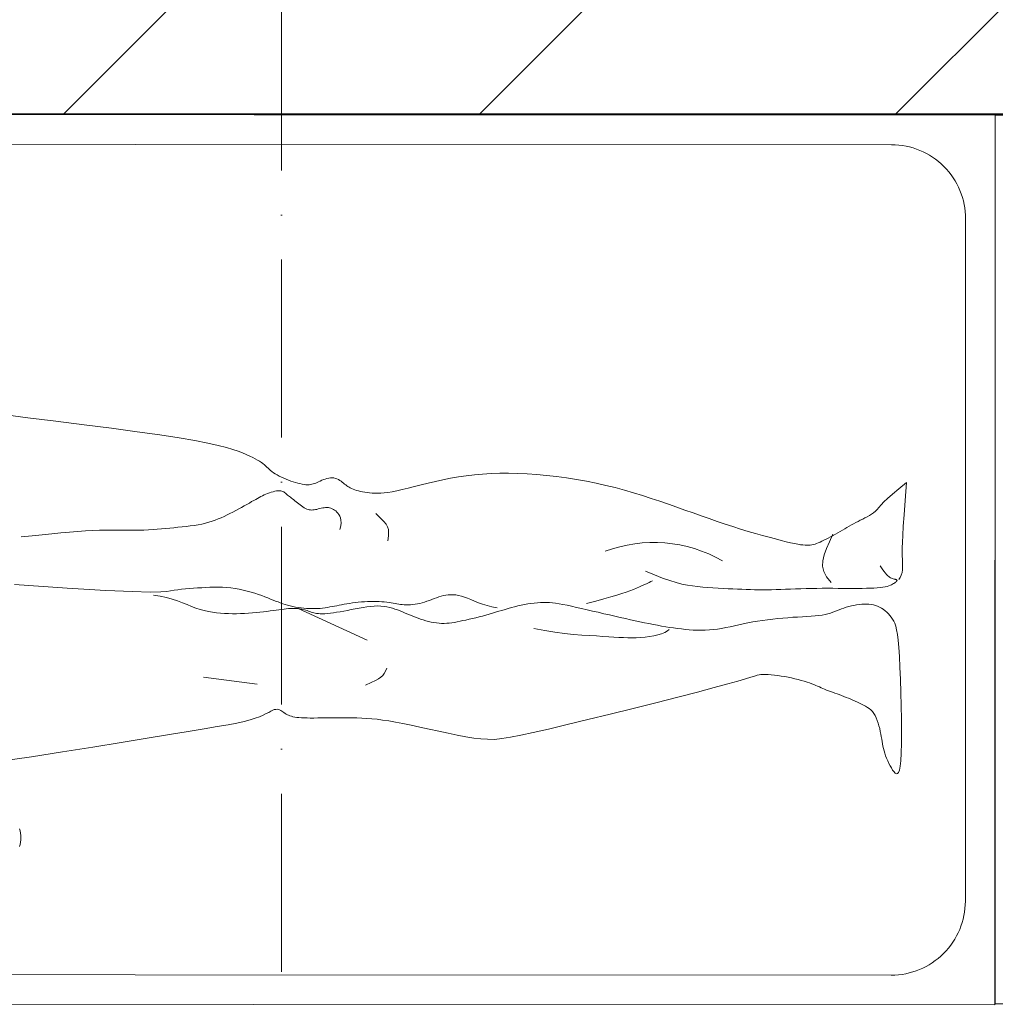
# Model space of a CAD drawing. Header units: millimetres. Extents: x 26866 to 1024070, y -428191 to 408885.
# Tile 151 of 248: x 191686 to 192476, y 393521 to 394318. Entities that reach past the tile are written whole.
import ezdxf

# ---------------------------------------------------------------- set-up
doc = ezdxf.new("R2010")
doc.units = ezdxf.units.MM
doc.header["$LTSCALE"] = 2
doc.linetypes.add('ACAD_ISO10W100', pattern=[18, 12, -3, 0, -3])
for name, color, linetype, lineweight in [('0_OPIS', 7, 'Continuous', 13), ('10', 7, 'Continuous', 9), ('3DPLAN_A_TABELKA POMIESZCZEŃ', 7, 'Continuous', 0), ('6', 253, 'Continuous', 0), ('A_TXT', 7, 'Continuous', 0)]:
    doc.layers.add(name, color=color, linetype=linetype, lineweight=lineweight)
for name, color, linetype in [('3DPLAN_A_KRESKOWANIE 1', 253, 'Continuous'), ('3DPLAN_A_OPIS', 8, 'Continuous'), ('3DPLAN_K_NOŚNA', 7, 'Continuous')]:
    doc.layers.add(name, color=color, linetype=linetype)
doc.layers.add('FURNITURE ZD 1 500', color=7, linetype='Continuous', lineweight=13, true_color=0x9fa8a5)
doc.styles.add('ARIAL', font='arial.ttf')

# ---------------------------------------------------------------- blocks, each defined once
blk = doc.blocks.new('A$C7B9C5A86')
at = {"layer": '6', "color": 7}
for p, q in [((0.7984, 0.3234), (0.7929, 0.3214)), ((0.8042, 0.3254), (0.7984, 0.3234)), ((0.8104, 0.3272), (0.8042, 0.3254)), ((0.8172, 0.3287), (0.8104, 0.3272)), ((0.8246, 0.3299), (0.8172, 0.3287)), ((0.0236, 0.3131), (0.0217, 0.3115)), ((0.0255, 0.3146), (0.0236, 0.3131)), ((0.0276, 0.3159), (0.0255, 0.3146)), ((0.0297, 0.3171), (0.0276, 0.3159)), ((0.0318, 0.318), (0.0297, 0.3171)), ((0.0341, 0.3188), (0.0318, 0.318)), ((0.0364, 0.3194), (0.0341, 0.3188)), ((0.0387, 0.3199), (0.0364, 0.3194)), ((0.0412, 0.3202), (0.0387, 0.3199)), ((0.0437, 0.3203), (0.0412, 0.3202)), ((0.0463, 0.3203), (0.0437, 0.3203)), ((0.0491, 0.3201), (0.0463, 0.3203)), ((0.0519, 0.3198), (0.0491, 0.3201)), ((0.0547, 0.3194), (0.0519, 0.3198)), ((0.0576, 0.3189), (0.0547, 0.3194)), ((0.0605, 0.3183), (0.0576, 0.3189)), ((0.0634, 0.3176), (0.0605, 0.3183)), ((0.0662, 0.3168), (0.0634, 0.3176)), ((0.0689, 0.3159), (0.0662, 0.3168)), ((0.0714, 0.315), (0.0689, 0.3159)), ((0.0738, 0.3141), (0.0714, 0.315)), ((0.0762, 0.3132), (0.0738, 0.3141)), ((0.0785, 0.3122), (0.0762, 0.3132)), ((0.3438, 0.3126), (0.3376, 0.3112)), ((0.3499, 0.314), (0.3438, 0.3126)), ((0.3558, 0.3154), (0.3499, 0.314)), ((0.3615, 0.3166), (0.3558, 0.3154)), ((0.3669, 0.3178), (0.3615, 0.3166)), ((0.3718, 0.3189), (0.3669, 0.3178)), ((0.3764, 0.3197), (0.3718, 0.3189)), ((0.3805, 0.3205), (0.3764, 0.3197)), ((0.3843, 0.3211), (0.3805, 0.3205)), ((0.3878, 0.3215), (0.3843, 0.3211)), ((0.3912, 0.3218), (0.3878, 0.3215)), ((0.3944, 0.3219), (0.3912, 0.3218)), ((0.3976, 0.322), (0.3944, 0.3219)), ((0.4009, 0.3219), (0.3976, 0.322)), ((0.4043, 0.3216), (0.4009, 0.3219)), ((0.4077, 0.3213), (0.4043, 0.3216)), ((0.4113, 0.3208), (0.4077, 0.3213)), ((0.4148, 0.3203), (0.4113, 0.3208)), ((0.4185, 0.3197), (0.4148, 0.3203)), ((0.4221, 0.3189), (0.4185, 0.3197)), ((0.4257, 0.3181), (0.4221, 0.3189)), ((0.4293, 0.3173), (0.4257, 0.3181)), ((0.4328, 0.3163), (0.4293, 0.3173)), ((0.4363, 0.3154), (0.4328, 0.3163)), ((0.4397, 0.3144), (0.4363, 0.3154)), ((0.4432, 0.3133), (0.4397, 0.3144)), ((0.4466, 0.3123), (0.4432, 0.3133)), ((0.5574, 0.3137), (0.5546, 0.3126)), ((0.5602, 0.3147), (0.5574, 0.3137)), ((0.5631, 0.3156), (0.5602, 0.3147)), ((0.566, 0.3165), (0.5631, 0.3156)), ((0.569, 0.3171), (0.566, 0.3165)), ((0.5722, 0.3176), (0.569, 0.3171)), ((0.5756, 0.318), (0.5722, 0.3176)), ((0.5791, 0.3181), (0.5756, 0.318)), ((0.5829, 0.3179), (0.5791, 0.3181)), ((0.5869, 0.3176), (0.5829, 0.3179)), ((0.591, 0.3171), (0.5869, 0.3176)), ((0.5952, 0.3164), (0.591, 0.3171)), ((0.5995, 0.3156), (0.5952, 0.3164)), ((0.6038, 0.3148), (0.5995, 0.3156)), ((0.6081, 0.314), (0.6038, 0.3148)), ((0.6123, 0.3132), (0.6081, 0.314)), ((0.6163, 0.3124), (0.6123, 0.3132)), ((0.6564, 0.3129), (0.6549, 0.3124)), ((0.6579, 0.3133), (0.6564, 0.3129)), ((0.6594, 0.3138), (0.6579, 0.3133)), ((0.661, 0.3142), (0.6594, 0.3138)), ((0.6626, 0.3145), (0.661, 0.3142)), ((0.6642, 0.3148), (0.6626, 0.3145)), ((0.6658, 0.3151), (0.6642, 0.3148)), ((0.6675, 0.3153), (0.6658, 0.3151)), ((0.6692, 0.3154), (0.6675, 0.3153)), ((0.671, 0.3154), (0.6692, 0.3154)), ((0.6728, 0.3154), (0.671, 0.3154)), ((0.6748, 0.3153), (0.6728, 0.3154)), ((0.677, 0.3152), (0.6748, 0.3153)), ((0.6792, 0.3149), (0.677, 0.3152)), ((0.6817, 0.3146), (0.6792, 0.3149)), ((0.6844, 0.3143), (0.6817, 0.3146)), ((0.6873, 0.3139), (0.6844, 0.3143)), ((0.6903, 0.3135), (0.6873, 0.3139)), ((0.6936, 0.313), (0.6903, 0.3135)), ((0.697, 0.3125), (0.6936, 0.313)), ((0.769, 0.313), (0.7645, 0.312)), ((0.7736, 0.3142), (0.769, 0.313)), ((0.7782, 0.3157), (0.7736, 0.3142)), ((0.7829, 0.3175), (0.7782, 0.3157)), ((0.7878, 0.3194), (0.7829, 0.3175)), ((0.7929, 0.3214), (0.7878, 0.3194)), ((0.0154, 0.3039), (0.0141, 0.3018)), ((0.0168, 0.306), (0.0154, 0.3039)), ((0.0183, 0.3079), (0.0168, 0.306)), ((0.0199, 0.3098), (0.0183, 0.3079)), ((0.0217, 0.3115), (0.0199, 0.3098)), ((0.0809, 0.3113), (0.0785, 0.3122)), ((0.0834, 0.3104), (0.0809, 0.3113)), ((0.0861, 0.3096), (0.0834, 0.3104)), ((0.089, 0.3089), (0.0861, 0.3096)), ((0.0924, 0.3082), (0.089, 0.3089)), ((0.096, 0.3077), (0.0924, 0.3082)), ((0.1001, 0.3073), (0.096, 0.3077)), ((0.1045, 0.3069), (0.1001, 0.3073)), ((0.1092, 0.3066), (0.1045, 0.3069)), ((0.1141, 0.3064), (0.1092, 0.3066)), ((0.1193, 0.3061), (0.1141, 0.3064)), ((0.1245, 0.3058), (0.1193, 0.3061)), ((0.13, 0.3054), (0.1245, 0.3058)), ((0.1355, 0.305), (0.13, 0.3054)), ((0.141, 0.3044), (0.1355, 0.305)), ((0.1466, 0.3039), (0.141, 0.3044)), ((0.1522, 0.3032), (0.1466, 0.3039)), ((0.1577, 0.3024), (0.1522, 0.3032)), ((0.1632, 0.3016), (0.1577, 0.3024)), ((0.2971, 0.3019), (0.292, 0.3008)), ((0.3025, 0.3031), (0.2971, 0.3019)), ((0.3079, 0.3043), (0.3025, 0.3031)), ((0.3136, 0.3056), (0.3079, 0.3043)), ((0.3194, 0.3069), (0.3136, 0.3056)), ((0.3253, 0.3083), (0.3194, 0.3069)), ((0.3314, 0.3097), (0.3253, 0.3083)), ((0.3376, 0.3112), (0.3314, 0.3097)), ((0.4501, 0.3112), (0.4466, 0.3123)), ((0.4536, 0.3102), (0.4501, 0.3112)), ((0.4572, 0.3091), (0.4536, 0.3102)), ((0.4608, 0.3081), (0.4572, 0.3091)), ((0.4645, 0.3071), (0.4608, 0.3081)), ((0.4682, 0.3061), (0.4645, 0.3071)), ((0.4718, 0.3052), (0.4682, 0.3061)), ((0.4755, 0.3043), (0.4718, 0.3052)), ((0.479, 0.3035), (0.4755, 0.3043)), ((0.4825, 0.3027), (0.479, 0.3035)), ((0.4858, 0.302), (0.4825, 0.3027)), ((0.489, 0.3013), (0.4858, 0.302)), ((0.5263, 0.3019), (0.5234, 0.3011)), ((0.5292, 0.3028), (0.5263, 0.3019)), ((0.5321, 0.3037), (0.5292, 0.3028)), ((0.5349, 0.3047), (0.5321, 0.3037)), ((0.5378, 0.3058), (0.5349, 0.3047)), ((0.5406, 0.3069), (0.5378, 0.3058)), ((0.5434, 0.308), (0.5406, 0.3069)), ((0.5463, 0.3092), (0.5434, 0.308)), ((0.5491, 0.3103), (0.5463, 0.3092)), ((0.5519, 0.3115), (0.5491, 0.3103)), ((0.5546, 0.3126), (0.5519, 0.3115)), ((0.6203, 0.3117), (0.6163, 0.3124)), ((0.6241, 0.3111), (0.6203, 0.3117)), ((0.6277, 0.3106), (0.6241, 0.3111)), ((0.631, 0.3101), (0.6277, 0.3106)), ((0.6342, 0.3098), (0.631, 0.3101)), ((0.6371, 0.3095), (0.6342, 0.3098)), ((0.6397, 0.3094), (0.6371, 0.3095)), ((0.6421, 0.3095), (0.6397, 0.3094)), ((0.6441, 0.3096), (0.6421, 0.3095)), ((0.646, 0.3098), (0.6441, 0.3096)), ((0.6477, 0.3101), (0.646, 0.3098)), ((0.6492, 0.3105), (0.6477, 0.3101)), ((0.6507, 0.311), (0.6492, 0.3105)), ((0.6521, 0.3114), (0.6507, 0.311)), ((0.6535, 0.3119), (0.6521, 0.3114)), ((0.6549, 0.3124), (0.6535, 0.3119)), ((0.7006, 0.312), (0.697, 0.3125)), ((0.7043, 0.3116), (0.7006, 0.312)), ((0.7082, 0.3111), (0.7043, 0.3116)), ((0.7122, 0.3107), (0.7082, 0.3111)), ((0.7164, 0.3103), (0.7122, 0.3107)), ((0.7206, 0.31), (0.7164, 0.3103)), ((0.7249, 0.3098), (0.7206, 0.31)), ((0.7293, 0.3096), (0.7249, 0.3098)), ((0.7337, 0.3095), (0.7293, 0.3096)), ((0.7381, 0.3095), (0.7337, 0.3095)), ((0.7425, 0.3096), (0.7381, 0.3095)), ((0.7469, 0.3098), (0.7425, 0.3096)), ((0.7513, 0.3101), (0.7469, 0.3098)), ((0.7557, 0.3105), (0.7513, 0.3101)), ((0.7601, 0.3111), (0.7557, 0.3105)), ((0.7645, 0.312), (0.7601, 0.3111)), ((0.011, 0.2922), (0.0101, 0.2872)), ((0.0119, 0.2962), (0.011, 0.2922)), ((0.0129, 0.2993), (0.0119, 0.2962)), ((0.0141, 0.3018), (0.0129, 0.2993)), ((0.1685, 0.3007), (0.1632, 0.3016)), ((0.1738, 0.2998), (0.1685, 0.3007)), ((0.1788, 0.2987), (0.1738, 0.2998)), ((0.1838, 0.2977), (0.1788, 0.2987)), ((0.1886, 0.2966), (0.1838, 0.2977)), ((0.1933, 0.2955), (0.1886, 0.2966)), ((0.1979, 0.2945), (0.1933, 0.2955)), ((0.2025, 0.2937), (0.1979, 0.2945)), ((0.207, 0.2929), (0.2025, 0.2937)), ((0.2115, 0.2923), (0.207, 0.2929)), ((0.2159, 0.2919), (0.2115, 0.2923)), ((0.2204, 0.2916), (0.2159, 0.2919)), ((0.2248, 0.2916), (0.2204, 0.2916)), ((0.2292, 0.2916), (0.2248, 0.2916)), ((0.2336, 0.2918), (0.2292, 0.2916)), ((0.2379, 0.2921), (0.2336, 0.2918)), ((0.2422, 0.2925), (0.2379, 0.2921)), ((0.2466, 0.293), (0.2422, 0.2925)), ((0.2509, 0.2935), (0.2466, 0.293)), ((0.2552, 0.2941), (0.2509, 0.2935)), ((0.2595, 0.2947), (0.2552, 0.2941)), ((0.2638, 0.2954), (0.2595, 0.2947)), ((0.2682, 0.2962), (0.2638, 0.2954)), ((0.2727, 0.297), (0.2682, 0.2962)), ((0.2773, 0.2978), (0.2727, 0.297)), ((0.2821, 0.2988), (0.2773, 0.2978)), ((0.2869, 0.2998), (0.2821, 0.2988)), ((0.292, 0.3008), (0.2869, 0.2998)), ((0.4921, 0.3006), (0.489, 0.3013)), ((0.4951, 0.3001), (0.4921, 0.3006)), ((0.498, 0.2997), (0.4951, 0.3001)), ((0.5008, 0.2993), (0.498, 0.2997)), ((0.5036, 0.2991), (0.5008, 0.2993)), ((0.5064, 0.299), (0.5036, 0.2991)), ((0.5091, 0.299), (0.5064, 0.299)), ((0.512, 0.2992), (0.5091, 0.299)), ((0.5148, 0.2995), (0.512, 0.2992)), ((0.5176, 0.2999), (0.5148, 0.2995)), ((0.5205, 0.3005), (0.5176, 0.2999)), ((0.5234, 0.3011), (0.5205, 0.3005)), ((0.0093, 0.2809), (0.0086, 0.2729)), ((0.0101, 0.2872), (0.0093, 0.2809)), ((0.0086, 0.2729), (0.0079, 0.2631)), ((0.0079, 0.2631), (0.0073, 0.2513)), ((0.0073, 0.2513), (0.0067, 0.2379)), ((0.0067, 0.2379), (0.0062, 0.2236)), ((0.1153, 0.2368), (0.1187, 0.2377)), ((0.1187, 0.2377), (0.1222, 0.2386)), ((0.1222, 0.2386), (0.1259, 0.2394)), ((0.1259, 0.2394), (0.1296, 0.2402)), ((0.1296, 0.2402), (0.1334, 0.2409)), ((0.1334, 0.2409), (0.1372, 0.2415)), ((0.1372, 0.2415), (0.141, 0.242)), ((0.141, 0.242), (0.1446, 0.2425)), ((0.1446, 0.2425), (0.1481, 0.2428)), ((0.1481, 0.2428), (0.1514, 0.2431)), ((0.1514, 0.2431), (0.1544, 0.2432)), ((0.1544, 0.2432), (0.1571, 0.2432)), ((0.1571, 0.2432), (0.1594, 0.2431)), ((0.1594, 0.2431), (0.1614, 0.2428)), ((0.1614, 0.2428), (0.1635, 0.2423)), ((0.1635, 0.2423), (0.1664, 0.2415)), ((0.1664, 0.2415), (0.1704, 0.2402)), ((0.1704, 0.2402), (0.1763, 0.2384)), ((0.1763, 0.2384), (0.1846, 0.2359)), ((0.0877, 0.2262), (0.0897, 0.2271)), ((0.0897, 0.2271), (0.0917, 0.2279)), ((0.0917, 0.2279), (0.0936, 0.2287)), ((0.0936, 0.2287), (0.0955, 0.2296)), ((0.0955, 0.2296), (0.0974, 0.2304)), ((0.0974, 0.2304), (0.0993, 0.2313)), ((0.0993, 0.2313), (0.1015, 0.2322)), ((0.1015, 0.2322), (0.1037, 0.2331)), ((0.1037, 0.2331), (0.1063, 0.234)), ((0.1063, 0.234), (0.109, 0.2349)), ((0.109, 0.2349), (0.112, 0.2358)), ((0.112, 0.2358), (0.1153, 0.2368)), ((0.1846, 0.2359), (0.1958, 0.2328)), ((0.1958, 0.2328), (0.2105, 0.2288)), ((0.2105, 0.2288), (0.229, 0.2239)), ((0.0062, 0.2236), (0.0058, 0.2089)), ((0.0587, 0.215), (0.0611, 0.2161)), ((0.0611, 0.2161), (0.0636, 0.2172)), ((0.0636, 0.2172), (0.0661, 0.2182)), ((0.0661, 0.2182), (0.0687, 0.2192)), ((0.0687, 0.2192), (0.0712, 0.2202)), ((0.0712, 0.2202), (0.0737, 0.2212)), ((0.0737, 0.2212), (0.0761, 0.2221)), ((0.0761, 0.2221), (0.0786, 0.2229)), ((0.0786, 0.2229), (0.081, 0.2238)), ((0.081, 0.2238), (0.0833, 0.2246)), ((0.0833, 0.2246), (0.0855, 0.2254)), ((0.0855, 0.2254), (0.0877, 0.2262)), ((0.229, 0.2239), (0.2506, 0.2183)), ((0.2506, 0.2183), (0.2744, 0.2123)), ((0.0058, 0.2089), (0.0055, 0.1943)), ((0.039, 0.2044), (0.0409, 0.2059)), ((0.0409, 0.2059), (0.0428, 0.2073)), ((0.0428, 0.2073), (0.0449, 0.2085)), ((0.0449, 0.2085), (0.047, 0.2097)), ((0.047, 0.2097), (0.0492, 0.2107)), ((0.0492, 0.2107), (0.0515, 0.2118)), ((0.0515, 0.2118), (0.0538, 0.2128)), ((0.0538, 0.2128), (0.0562, 0.2139)), ((0.0562, 0.2139), (0.0587, 0.215)), ((0.2744, 0.2123), (0.2994, 0.206)), ((0.2994, 0.206), (0.3246, 0.1998)), ((0.6879, 0.2046), (0.6893, 0.2049)), ((0.6893, 0.2049), (0.6908, 0.2048)), ((0.6908, 0.2048), (0.6924, 0.2045)), ((0.0055, 0.1943), (0.0054, 0.1805)), ((0.032, 0.1929), (0.0332, 0.1957)), ((0.0332, 0.1957), (0.0344, 0.1982)), ((0.0344, 0.1982), (0.0358, 0.2006)), ((0.0358, 0.2006), (0.0374, 0.2026)), ((0.0374, 0.2026), (0.039, 0.2044)), ((0.3246, 0.1998), (0.349, 0.1938)), ((0.5798, 0.194), (0.5856, 0.1946)), ((0.5856, 0.1946), (0.5911, 0.195)), ((0.5911, 0.195), (0.5965, 0.1953)), ((0.5965, 0.1953), (0.6019, 0.1955)), ((0.6019, 0.1955), (0.6074, 0.1957)), ((0.6074, 0.1957), (0.613, 0.1957)), ((0.613, 0.1957), (0.6187, 0.1957)), ((0.6187, 0.1957), (0.6242, 0.1957)), ((0.6242, 0.1957), (0.6297, 0.1956)), ((0.6297, 0.1956), (0.6349, 0.1955)), ((0.6349, 0.1955), (0.6399, 0.1954)), ((0.6399, 0.1954), (0.6446, 0.1954)), ((0.6446, 0.1954), (0.6489, 0.1953)), ((0.6489, 0.1953), (0.6529, 0.1953)), ((0.6529, 0.1953), (0.6564, 0.1954)), ((0.6564, 0.1954), (0.6597, 0.1955)), ((0.6597, 0.1955), (0.6627, 0.1956)), ((0.6627, 0.1956), (0.6653, 0.1958)), ((0.6653, 0.1958), (0.6678, 0.196)), ((0.6678, 0.196), (0.6699, 0.1964)), ((0.6699, 0.1964), (0.6719, 0.1968)), ((0.6719, 0.1968), (0.6736, 0.1972)), ((0.6736, 0.1972), (0.6752, 0.1978)), ((0.6752, 0.1978), (0.6767, 0.1983)), ((0.6767, 0.1983), (0.678, 0.199)), ((0.678, 0.199), (0.6793, 0.1997)), ((0.6793, 0.1997), (0.6805, 0.2004)), ((0.6805, 0.2004), (0.6817, 0.2012)), ((0.6817, 0.2012), (0.6829, 0.202)), ((0.6829, 0.202), (0.6841, 0.2028)), ((0.6841, 0.2028), (0.6853, 0.2036)), ((0.6853, 0.2036), (0.6866, 0.2042)), ((0.6866, 0.2042), (0.6879, 0.2046)), ((0.6924, 0.2045), (0.6941, 0.2038)), ((0.6941, 0.2038), (0.6961, 0.2028)), ((0.6961, 0.2028), (0.6984, 0.2015)), ((0.6984, 0.2015), (0.7012, 0.2001)), ((0.7012, 0.2001), (0.7045, 0.1985)), ((0.7045, 0.1985), (0.7084, 0.1967)), ((0.7084, 0.1967), (0.7131, 0.195)), ((0.7131, 0.195), (0.7187, 0.1933)), ((0.0288, 0.181), (0.0294, 0.184)), ((0.0294, 0.184), (0.0302, 0.187)), ((0.0302, 0.187), (0.0311, 0.19)), ((0.0311, 0.19), (0.032, 0.1929)), ((0.349, 0.1938), (0.3718, 0.1882)), ((0.3718, 0.1882), (0.3919, 0.1834)), ((0.3919, 0.1834), (0.4087, 0.1795)), ((0.5226, 0.1831), (0.5328, 0.1854)), ((0.5328, 0.1854), (0.5425, 0.1874)), ((0.5425, 0.1874), (0.5515, 0.1893)), ((0.5515, 0.1893), (0.5596, 0.1909)), ((0.5596, 0.1909), (0.567, 0.1922)), ((0.567, 0.1922), (0.5737, 0.1932)), ((0.5737, 0.1932), (0.5798, 0.194)), ((0.7187, 0.1933), (0.7253, 0.1915)), ((0.7253, 0.1915), (0.7332, 0.1898)), ((0.7332, 0.1898), (0.743, 0.1879)), ((0.743, 0.1879), (0.7548, 0.1859)), ((0.7548, 0.1859), (0.7692, 0.1834)), ((0.7692, 0.1834), (0.7866, 0.1806)), ((0.0054, 0.1805), (0.0054, 0.168)), ((0.0268, 0.17), (0.0272, 0.1726)), ((0.0272, 0.1726), (0.0277, 0.1752)), ((0.0277, 0.1752), (0.0282, 0.178)), ((0.0282, 0.178), (0.0288, 0.181)), ((0.4087, 0.1795), (0.4225, 0.1765)), ((0.4225, 0.1765), (0.4338, 0.1743)), ((0.4338, 0.1743), (0.4432, 0.1729)), ((0.4432, 0.1729), (0.4513, 0.1721)), ((0.4588, 0.1721), (0.4661, 0.1725)), ((0.4661, 0.1725), (0.4739, 0.1735)), ((0.4739, 0.1735), (0.4825, 0.1749)), ((0.4825, 0.1749), (0.492, 0.1767)), ((0.492, 0.1767), (0.502, 0.1787)), ((0.502, 0.1787), (0.5123, 0.1809)), ((0.5123, 0.1809), (0.5226, 0.1831)), ((0.7866, 0.1806), (0.8072, 0.1772)), ((0.8072, 0.1772), (0.8316, 0.1733)), ((0.8316, 0.1733), (0.8599, 0.1686)), ((0.0054, 0.168), (0.0057, 0.1573)), ((0.0246, 0.1597), (0.0253, 0.1623)), ((0.0253, 0.1623), (0.0258, 0.1649)), ((0.0258, 0.1649), (0.0263, 0.1674)), ((0.0263, 0.1674), (0.0268, 0.17)), ((0.4513, 0.1721), (0.4588, 0.1721)), ((0.8599, 0.1686), (0.8911, 0.1635)), ((0.8911, 0.1635), (0.9243, 0.1582)), ((0.0057, 0.1573), (0.0062, 0.1489)), ((0.0206, 0.1486), (0.0218, 0.1515)), ((0.0218, 0.1515), (0.0229, 0.1543)), ((0.0229, 0.1543), (0.0238, 0.157)), ((0.0238, 0.157), (0.0246, 0.1597)), ((0.9243, 0.1582), (0.9583, 0.1529)), ((0.9583, 0.1529), (0.9921, 0.1479)), ((0.0062, 0.1489), (0.0068, 0.1428)), ((0.0068, 0.1428), (0.0077, 0.1385)), ((0.0152, 0.1387), (0.0166, 0.1409)), ((0.0166, 0.1409), (0.018, 0.1433)), ((0.018, 0.1433), (0.0193, 0.1459)), ((0.0193, 0.1459), (0.0206, 0.1486)), ((0.0077, 0.1385), (0.0087, 0.1359)), ((0.0087, 0.1359), (0.0099, 0.1347)), ((0.0099, 0.1347), (0.0111, 0.1346)), ((0.0111, 0.1346), (0.0124, 0.1354)), ((0.0124, 0.1354), (0.0138, 0.1369)), ((0.0138, 0.1369), (0.0152, 0.1387))]:
    blk.add_line(p, q, dxfattribs=at)
for points in [[(0.9919, 0.5277), (0.9623, 0.524), (0.9315, 0.5201), (0.9005, 0.5163), (0.8706, 0.5124), (0.8426, 0.5087), (0.8177, 0.5052), (0.7966, 0.502), (0.7793, 0.499), (0.7652, 0.4962), (0.7539, 0.4937), (0.7449, 0.4914), (0.7377, 0.4893), (0.732, 0.4873), (0.7273, 0.4855), (0.7231, 0.4837), (0.7194, 0.4821), (0.7161, 0.4806), (0.7133, 0.4791), (0.7107, 0.4777), (0.7085, 0.4764), (0.7066, 0.4751), (0.7049, 0.4738), (0.7033, 0.4725), (0.7019, 0.4713), (0.7006, 0.47), (0.6993, 0.4688), (0.6979, 0.4676), (0.6965, 0.4663), (0.695, 0.4651), (0.6933, 0.4639), (0.6914, 0.4627), (0.6893, 0.4614), (0.687, 0.4602), (0.6846, 0.4591), (0.6821, 0.4579), (0.6795, 0.4568), (0.6769, 0.4558), (0.6743, 0.4548), (0.6717, 0.454), (0.6692, 0.4532), (0.6667, 0.4525), (0.6643, 0.4519), (0.662, 0.4514), (0.6599, 0.451), (0.6579, 0.4508), (0.656, 0.4507), (0.6543, 0.4507), (0.6527, 0.4509), (0.6512, 0.4512), (0.6498, 0.4516), (0.6484, 0.4521), (0.647, 0.4526), (0.6455, 0.4533), (0.6439, 0.454), (0.6423, 0.4548), (0.6405, 0.4556), (0.6386, 0.4563), (0.6367, 0.457), (0.6348, 0.4576), (0.6328, 0.4581), (0.6309, 0.4583), (0.629, 0.4584), (0.6272, 0.4582), (0.6255, 0.4577), (0.6239, 0.4571), (0.6223, 0.4564), (0.6208, 0.4555), (0.6193, 0.4545), (0.618, 0.4535), (0.6167, 0.4525), (0.6154, 0.4515), (0.6142, 0.4506), (0.6131, 0.4497), (0.6118, 0.4489), (0.6106, 0.448), (0.6092, 0.4473), (0.6078, 0.4465), (0.6062, 0.4458), (0.6044, 0.4452), (0.6025, 0.4446), (0.6004, 0.444), (0.5982, 0.4435), (0.5958, 0.443), (0.5934, 0.4426), (0.5908, 0.4422), (0.5881, 0.4419), (0.5854, 0.4417), (0.5825, 0.4415), (0.5794, 0.4415), (0.5759, 0.4416), (0.5722, 0.4419), (0.568, 0.4424), (0.5633, 0.4431), (0.5581, 0.4442), (0.5523, 0.4455), (0.5459, 0.4471), (0.539, 0.4488), (0.5317, 0.4507), (0.524, 0.4526), (0.516, 0.4545), (0.5078, 0.4563), (0.4994, 0.458), (0.4908, 0.4594), (0.4822, 0.4607), (0.4733, 0.4617), (0.4643, 0.4625), (0.4551, 0.4631), (0.4456, 0.4634), (0.4359, 0.4635), (0.4258, 0.4633), (0.4155, 0.4628), (0.4049, 0.4621), (0.3942, 0.4611), (0.3833, 0.4599), (0.3724, 0.4584), (0.3614, 0.4567), (0.3506, 0.4547), (0.3399, 0.4526), (0.3294, 0.4502), (0.3191, 0.4477), (0.309, 0.4449), (0.2991, 0.4421), (0.2893, 0.4391), (0.2797, 0.436), (0.2703, 0.4329), (0.2609, 0.4297), (0.2518, 0.4264), (0.2427, 0.4232), (0.2337, 0.42), (0.2249, 0.4169), (0.2161, 0.4138), (0.2074, 0.4108), (0.1988, 0.4079), (0.1903, 0.4051), (0.1819, 0.4024), (0.1736, 0.3999), (0.1656, 0.3975), (0.1579, 0.3954), (0.1505, 0.3934), (0.1437, 0.3916), (0.1375, 0.39), (0.1319, 0.3886), (0.1271, 0.3875), (0.1229, 0.3866), (0.1193, 0.3859), (0.1162, 0.3853), (0.1136, 0.385), (0.1112, 0.3848), (0.1092, 0.3847), (0.1073, 0.3847), (0.1055, 0.3849), (0.1037, 0.3852), (0.102, 0.3855), (0.1003, 0.386), (0.0986, 0.3866), (0.0967, 0.3873), (0.0948, 0.3882), (0.0928, 0.3891), (0.0905, 0.3902), (0.0882, 0.3914), (0.0858, 0.3926), (0.0832, 0.394), (0.0806, 0.3954), (0.078, 0.3968), (0.0754, 0.3983), (0.0729, 0.3997), (0.0703, 0.4012), (0.0678, 0.4026), (0.0654, 0.4041), (0.063, 0.4055), (0.0605, 0.4069), (0.0581, 0.4082), (0.0557, 0.4096), (0.0532, 0.4109), (0.0507, 0.4121), (0.0481, 0.4134), (0.0456, 0.4147), (0.0431, 0.416), (0.0407, 0.4174), (0.0384, 0.4188), (0.0363, 0.4204), (0.0342, 0.4221), (0.0324, 0.424), (0.0304, 0.4262), (0.028, 0.4289), (0.025, 0.4321), (0.021, 0.436), (0.0156, 0.4408), (0.0087, 0.4466), (0, 0.4535)], [(0.0086, 0.3472), (0.007, 0.3494), (0.0058, 0.3519), (0.005, 0.3548), (0.0046, 0.358), (0.0044, 0.3614), (0.0044, 0.3652), (0.0045, 0.369), (0.0047, 0.373), (0.0048, 0.3772), (0.0048, 0.382), (0.0046, 0.388), (0.0043, 0.3956), (0.0037, 0.4055), (0.0028, 0.418), (0.0016, 0.4339), (0, 0.4535)], [(0.9695, 0.3936), (0.9577, 0.3947), (0.9465, 0.3958), (0.936, 0.3968), (0.926, 0.3978), (0.9166, 0.3986), (0.9078, 0.3994), (0.8993, 0.4), (0.8914, 0.4005), (0.8838, 0.4008), (0.8766, 0.4009), (0.8698, 0.401), (0.8633, 0.401), (0.8571, 0.4009), (0.8512, 0.4009), (0.8456, 0.4009), (0.8402, 0.4009), (0.8351, 0.401), (0.8301, 0.4012), (0.8252, 0.4015), (0.8205, 0.4019), (0.8159, 0.4023), (0.8114, 0.4027), (0.8069, 0.4031), (0.8024, 0.4036), (0.7979, 0.4041), (0.7933, 0.4045), (0.7889, 0.405), (0.7845, 0.4056), (0.7801, 0.4062), (0.7759, 0.4069), (0.7718, 0.4077), (0.7679, 0.4086), (0.7642, 0.4096), (0.7606, 0.4107), (0.7572, 0.4119), (0.7538, 0.4132), (0.7506, 0.4146), (0.7474, 0.416), (0.7442, 0.4176), (0.741, 0.4192), (0.7378, 0.4208), (0.7346, 0.4225), (0.7314, 0.4242), (0.7283, 0.4259), (0.7253, 0.4276), (0.7224, 0.4292), (0.7197, 0.4307), (0.7172, 0.4322), (0.7148, 0.4335), (0.7127, 0.4347), (0.7108, 0.4358), (0.7089, 0.4368), (0.7071, 0.4378), (0.7053, 0.4387), (0.7036, 0.4395), (0.7017, 0.4403), (0.6998, 0.4411), (0.6978, 0.4418), (0.6957, 0.4425), (0.6937, 0.4431), (0.6918, 0.4436), (0.6899, 0.4439), (0.6881, 0.4441), (0.6866, 0.4442), (0.6852, 0.4441), (0.684, 0.4438), (0.683, 0.4434), (0.682, 0.4429), (0.6812, 0.4423), (0.6803, 0.4416), (0.6795, 0.4409), (0.6787, 0.4401), (0.6778, 0.4394), (0.6769, 0.4386), (0.6759, 0.4378), (0.6748, 0.437), (0.6737, 0.4361), (0.6725, 0.4352), (0.6712, 0.4343), (0.6699, 0.4332), (0.6685, 0.4321), (0.6671, 0.4309), (0.6656, 0.4298), (0.6641, 0.4286), (0.6626, 0.4275), (0.6611, 0.4264), (0.6596, 0.4255), (0.6582, 0.4247), (0.6568, 0.4241), (0.6555, 0.4236), (0.6541, 0.4233), (0.6528, 0.4231), (0.6515, 0.423), (0.6502, 0.4231), (0.6488, 0.4232), (0.6473, 0.4235), (0.6458, 0.4238), (0.6443, 0.4242), (0.6427, 0.4246), (0.641, 0.425), (0.6394, 0.4253), (0.6378, 0.4256), (0.6362, 0.4258), (0.6347, 0.4258), (0.6332, 0.4257), (0.6318, 0.4255), (0.6304, 0.425), (0.629, 0.4245), (0.6277, 0.4238), (0.6265, 0.4229), (0.6252, 0.422), (0.624, 0.4208), (0.6227, 0.4196), (0.6216, 0.4182), (0.6206, 0.4165), (0.6198, 0.4144), (0.6194, 0.412), (0.6193, 0.4091), (0.6197, 0.4056), (0.6206, 0.4016)], [(0.5813, 0.4192), (0.5764, 0.4144), (0.5726, 0.4107), (0.57, 0.4076), (0.5683, 0.4048), (0.5674, 0.4019), (0.5672, 0.3987), (0.5674, 0.3947), (0.568, 0.3895)], [(0.0807, 0.3968), (0.0846, 0.3885), (0.0879, 0.381), (0.0904, 0.3742), (0.0918, 0.3678), (0.092, 0.3618), (0.0907, 0.3559), (0.0876, 0.35), (0.0825, 0.344)], [(0.286, 0.3562), (0.276, 0.3521), (0.2672, 0.3487), (0.2593, 0.346), (0.2523, 0.3439), (0.246, 0.3422), (0.2401, 0.341), (0.2344, 0.3401), (0.2289, 0.3394), (0.2233, 0.3388), (0.2177, 0.3384), (0.2121, 0.3379), (0.2065, 0.3376), (0.201, 0.3373), (0.1955, 0.3371), (0.1903, 0.3369), (0.1852, 0.3367), (0.1803, 0.3365), (0.1755, 0.3363), (0.1709, 0.3362), (0.1664, 0.336), (0.1618, 0.336), (0.1573, 0.3359), (0.1526, 0.3359), (0.1479, 0.336), (0.1429, 0.3361), (0.1378, 0.3363), (0.1325, 0.3365), (0.1271, 0.3367), (0.1215, 0.3369), (0.1159, 0.3371), (0.1101, 0.3373), (0.1043, 0.3375), (0.0984, 0.3375), (0.0924, 0.3376), (0.0865, 0.3376), (0.0806, 0.3376), (0.0749, 0.3375), (0.0692, 0.3375), (0.0637, 0.3375), (0.0584, 0.3374), (0.0533, 0.3374), (0.0485, 0.3375), (0.044, 0.3376), (0.0398, 0.3377), (0.0358, 0.3379), (0.0322, 0.3381), (0.029, 0.3384), (0.0261, 0.3388), (0.0235, 0.3392), (0.0213, 0.3397), (0.0195, 0.3403), (0.0178, 0.3409), (0.0165, 0.3415), (0.0153, 0.3421), (0.0143, 0.3427), (0.0134, 0.3433), (0.0126, 0.3439), (0.0119, 0.3444), (0.0113, 0.3449), (0.0109, 0.3453), (0.0106, 0.3458), (0.0105, 0.3462), (0.0106, 0.3465), (0.0109, 0.3468), (0.0113, 0.3471), (0.012, 0.3473), (0.0127, 0.3475), (0.0136, 0.3478), (0.0146, 0.348), (0.0156, 0.3483), (0.0166, 0.3487), (0.0177, 0.3491), (0.0187, 0.3497), (0.0196, 0.3504), (0.0207, 0.3513), (0.0219, 0.3526), (0.0232, 0.3542), (0.0248, 0.3564), (0.0267, 0.359), (0.0289, 0.3623)], [(0.3505, 0.3208), (0.3402, 0.3234), (0.3314, 0.3258), (0.3239, 0.328), (0.3174, 0.3299), (0.3119, 0.3317), (0.3071, 0.3333), (0.303, 0.3348), (0.2992, 0.3363), (0.2957, 0.3377), (0.2925, 0.3391), (0.2895, 0.3404), (0.2867, 0.3417), (0.2842, 0.3429), (0.2819, 0.344), (0.2799, 0.345), (0.2781, 0.3458)], [(0.9769, 0.3413), (0.9193, 0.3374), (0.877, 0.335), (0.8476, 0.3336), (0.8283, 0.3331), (0.8167, 0.3333), (0.8101, 0.3338), (0.806, 0.3345), (0.8021, 0.3352), (0.7981, 0.3358), (0.7939, 0.3363), (0.7897, 0.3368), (0.7854, 0.3372), (0.7809, 0.3375), (0.7765, 0.3378), (0.7719, 0.338), (0.7674, 0.3383), (0.7628, 0.3384), (0.7582, 0.3385), (0.7536, 0.3385), (0.749, 0.3384), (0.7444, 0.3381), (0.7398, 0.3377), (0.7353, 0.3371), (0.7307, 0.3363), (0.7263, 0.3354), (0.722, 0.3343), (0.7177, 0.3331), (0.7137, 0.3319), (0.7098, 0.3306), (0.7061, 0.3293), (0.7026, 0.328), (0.6994, 0.3268), (0.6964, 0.3256), (0.6936, 0.3245), (0.6909, 0.3234), (0.6883, 0.3224), (0.6858, 0.3214), (0.6832, 0.3205), (0.6805, 0.3196), (0.6778, 0.3188), (0.675, 0.3181), (0.6721, 0.3174), (0.6691, 0.3168), (0.6661, 0.3163), (0.6631, 0.3159), (0.66, 0.3155), (0.657, 0.3153), (0.654, 0.3151), (0.651, 0.3151), (0.6481, 0.3151), (0.6451, 0.3152), (0.6423, 0.3154), (0.6395, 0.3157), (0.6368, 0.316), (0.6341, 0.3164), (0.6315, 0.3169), (0.629, 0.3173), (0.6264, 0.3178), (0.6239, 0.3183), (0.6213, 0.3189), (0.6187, 0.3194), (0.616, 0.3199), (0.6131, 0.3204), (0.6101, 0.3209), (0.6069, 0.3214), (0.6037, 0.3218), (0.6004, 0.3221), (0.597, 0.3224), (0.5936, 0.3227), (0.5903, 0.3229), (0.587, 0.323), (0.5838, 0.323), (0.5806, 0.323), (0.5776, 0.3229), (0.5747, 0.3227), (0.5719, 0.3225), (0.5693, 0.3222), (0.5667, 0.3219), (0.5644, 0.3216), (0.5622, 0.3212), (0.5601, 0.3208), (0.5581, 0.3204), (0.5561, 0.3201), (0.5542, 0.3197), (0.5522, 0.3195), (0.5502, 0.3193), (0.548, 0.3192), (0.5458, 0.3192), (0.5434, 0.3193), (0.5409, 0.3196), (0.5383, 0.3199), (0.5357, 0.3203), (0.5331, 0.3209), (0.5304, 0.3216), (0.5278, 0.3223), (0.5252, 0.3232), (0.5226, 0.3241), (0.52, 0.3251), (0.5174, 0.3261), (0.5149, 0.3271), (0.5123, 0.3279), (0.5098, 0.3287), (0.5072, 0.3294), (0.5046, 0.3299), (0.502, 0.3303), (0.4993, 0.3304), (0.4965, 0.3303), (0.4936, 0.3301), (0.4907, 0.3295), (0.4875, 0.3288), (0.4842, 0.3277), (0.4808, 0.3265), (0.4771, 0.325), (0.4731, 0.3233), (0.4689, 0.3217), (0.4643, 0.32), (0.4594, 0.3185), (0.454, 0.3171), (0.4482, 0.316)], [(0.6663, 0.3151), (0.5906, 0.2806)], [(0.4083, 0.2933), (0.3963, 0.2911), (0.3851, 0.2893), (0.3746, 0.288), (0.3648, 0.287), (0.3557, 0.2863), (0.3473, 0.2857), (0.3396, 0.2853), (0.3326, 0.2849), (0.3262, 0.2845), (0.3204, 0.2841), (0.3151, 0.2838), (0.31, 0.2835), (0.3053, 0.2833), (0.3006, 0.2833), (0.296, 0.2834), (0.2913, 0.2836), (0.2864, 0.284), (0.2816, 0.2847), (0.2768, 0.2855), (0.2723, 0.2865), (0.2682, 0.2878), (0.2647, 0.2892), (0.2619, 0.2908), (0.26, 0.2926)], [(0.5692, 0.2501), (0.5707, 0.2467), (0.5721, 0.2441), (0.5736, 0.2419), (0.5755, 0.2401), (0.5781, 0.2384), (0.5815, 0.2365), (0.5862, 0.2343), (0.5923, 0.2314)], [(0.7698, 0.24), (0.7112, 0.2323)], [(0.9712, 0.0545), (0.9705, 0.0569), (0.97, 0.0593), (0.9697, 0.0618), (0.9697, 0.0643), (0.9698, 0.0667), (0.9701, 0.0692), (0.9706, 0.0716), (0.9712, 0.0739)]]:
    blk.add_lwpolyline(points, dxfattribs=at)
blk.add_arc((0.2768, 0.2374), 0.1503, 69.2736, 119.9559, dxfattribs=at)
blk = doc.blocks.new('A$C54E51C45')
at = {"layer": '10'}
blk.add_lwpolyline([(1.72773, 1.37177), (1.9297, 0.68068), (0.20197, 0.17575), (0, 0.86684)], close=True, dxfattribs=at)
for points in [[(0.27587, 0.22235, -0.414214), (0.20145, 0.26311), (0.0466, 0.79294, -0.414214), (0.08736, 0.86737), (1.26221, 1.21072, -0.414214), (1.33664, 1.16996), (1.35572, 1.10467, -0.414214)], [(1.48558, 0.66033), (1.49148, 0.64012, -0.414214), (1.45072, 0.5657), (0.27587, 0.22235, -0.414214)]]:
    blk.add_lwpolyline(points, format="xyb", dxfattribs=at)
at = {"layer": '10', "xscale": 0.7391716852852, "yscale": 0.7391716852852, "zscale": 0.7391716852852, "rotation": 16.29110475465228}
blk.add_blockref('A$C7B9C5A86', (0.2462, 0.27984), dxfattribs=at)
blk = doc.blocks.new('kondygnacja -1')
at = {"layer": '3DPLAN_A_KRESKOWANIE 1'}
h = blk.add_hatch(dxfattribs=at)
h.set_pattern_fill('ANSI31', color=256, scale=7.5, style=0)
h.set_pattern_definition([(45, (23044.838, -26883.88), (-16.83798, 16.83798), [])])
h.paths.add_polyline_path([(31677.485, -24430.84), (30214.868, -24430.84), (30214.868, -24470.84), (30429.606, -24470.84), (30429.606, -24477.84), (30447.606, -24477.84), (30447.606, -24818.84), (30476.606, -24818.84), (30476.606, -24470.84), (31012.606, -24470.84), (31012.606, -24478.84), (31079.606, -24478.84), (31079.606, -24470.84), (31638.606, -24470.84), (31638.606, -25036.84), (31079.606, -25036.84), (31079.606, -25028.84), (31012.606, -25028.84), (31012.606, -25036.84), (30611.38, -25036.84), (30611.38, -25072.84), (31023.606, -25072.84), (31034.606, -25082.84), (31034.606, -25330.84), (31023.606, -25340.84), (30831.396, -25340.84, -0.038531), (30832.58, -25356.183), (30832.58, -25371.84), (31079.606, -25371.84), (31079.606, -25072.84), (31638.606, -25072.84), (31638.606, -25943.84), (30832.58, -25943.84), (30832.58, -26009.84), (31677.485, -26009.84)])
h.paths.add_polyline_path([(30682.606, -26009.84), (30832.58, -26009.84), (30832.58, -25943.84), (30760.606, -25943.84), (30760.606, -25454.668), (30735.606, -25464.584), (30735.606, -25943.84), (30682.606, -25943.84)])
h.paths.add_polyline_path([(30679.606, -25371.84), (30735.606, -25371.84), (30735.606, -25464.584), (30760.606, -25454.668), (30760.606, -25371.84), (30832.58, -25371.84), (30832.58, -25356.183, 0.038531), (30831.396, -25340.84), (30679.606, -25340.84)])
h.paths.add_polyline_path([(30355.83, -25371.84), (30425.606, -25371.84), (30425.606, -25379.84), (30463.606, -25379.84), (30463.606, -25424.739), (30471.606, -25424.739), (30471.606, -25395.84), (30533.606, -25395.84), (30533.606, -25371.84), (30576.606, -25371.84), (30576.606, -25341.84), (30472.606, -25341.84), (30472.606, -25326.84), (30427.606, -25326.84), (30427.606, -25341.84), (30355.83, -25341.84)])
h.paths.add_polyline_path([(30456.606, -25936.84), (30425.606, -25936.84), (30425.606, -25945.84), (30380.606, -25945.84), (30380.606, -26009.84), (30512.606, -26009.84), (30512.606, -25943.84), (30466.606, -25943.84), (30466.606, -25712.84), (30456.606, -25712.84)])
h.paths.add_polyline_path([(28888.606, -25941.84), (28888.606, -26009.84), (29013.606, -26009.84), (29013.606, -25941.84)])
h.paths.add_polyline_path([(28591.166, -26009.84), (28591.166, -25944.84), (28547.606, -25944.84), (28547.606, -26009.84)])
h.paths.add_polyline_path([(28624.606, -25870.534), (28654.797, -25870.534), (28654.797, -25924.534), (28624.606, -25924.534), (28624.606, -25944.84), (28591.166, -25944.84), (28591.166, -26009.84), (28713.606, -26009.84), (28713.606, -25941.84), (28672.606, -25941.84), (28672.606, -25932.84), (28657.606, -25932.84), (28657.606, -25716.84), (28624.606, -25716.84)])
h.paths.add_polyline_path([(28372.606, -25944.84), (28328.606, -25944.84), (28328.606, -25907.84), (28282.606, -25907.84), (28282.606, -25944.84), (28248.606, -25944.84), (28248.606, -26009.84), (28372.606, -26009.84)])
h.paths.add_polyline_path([(28092.606, -25563.84), (28054.606, -25563.84), (28054.606, -25383.84), (28067.602, -25383.84), (28067.606, -25375.84), (28340.606, -25375.84), (28340.606, -25341.84), (28070.606, -25341.84), (28070.606, -25332.84), (28030.606, -25332.84), (28030.606, -25395.598), (28048.707, -25395.598), (28048.707, -25449.598), (28030.606, -25449.598), (28030.606, -26009.84), (28073.606, -26009.84), (28073.606, -25944.84), (28054.606, -25944.84), (28054.606, -25668.84), (28092.606, -25668.84)])
h.paths.add_polyline_path([(27949.606, -25495.746), (27949.606, -25507.746), (27983.295, -25507.746), (27983.295, -25521.746), (27949.606, -25521.746), (27949.606, -25531.84), (27999.606, -25531.84), (27999.606, -25934.84), (27982.606, -25934.84), (27982.606, -25942.84), (27947.606, -25942.84), (27947.606, -26009.84), (28026.624, -26009.84), (28026.624, -25449.598), (27999.606, -25449.598), (27999.606, -25463.84), (27949.606, -25463.84), (27949.606, -25481.746), (27983.295, -25481.746), (27983.295, -25495.746)])
h.paths.add_polyline_path([(27982.606, -25361.84), (27952.606, -25361.84), (27952.606, -25332.84), (28026.624, -25332.84), (28026.624, -25395.598), (27999.606, -25395.598), (27999.606, -25377.84), (27982.606, -25377.84)])
h.paths.add_polyline_path([(26818.606, -25892.84), (26781.485, -25892.84), (26781.485, -26009.84), (26894.541, -26009.84), (26894.541, -25942.84), (26830.606, -25942.84), (26830.606, -25930.84), (26818.606, -25930.84)])
h.paths.add_polyline_path([(26894.541, -26009.84), (27115.936, -26009.84), (27115.936, -25942.84), (26894.541, -25942.84)])
h.paths.add_polyline_path([(27115.936, -25942.84), (27115.936, -26009.84), (27466.606, -26009.84), (27466.606, -25942.84), (27427.606, -25942.84), (27427.606, -25933.84), (27384.606, -25933.84), (27384.606, -25942.84)])
h.paths.add_polyline_path([(27641.606, -25942.84), (27641.606, -26009.84), (27802.606, -26009.84), (27802.606, -25942.84)])
h.paths.add_polyline_path([(30621.105, -25040.467), (30688.374, -25040.467), (30688.374, -25072.867), (30621.105, -25072.867)], flags=24)
at = {"layer": '3DPLAN_K_NOŚNA'}
blk.add_line((28340.606, -25375.84), (28067.606, -25375.84), dxfattribs=at)
at = {"layer": 'A_TXT', "linetype": 'ACAD_ISO10W100', "ltscale": 0.6}
blk.add_line((28189.816, -25214.728), (28189.816, -26313.175), dxfattribs=at)
at = {"layer": 'FURNITURE ZD 1 500', "lineweight": 0}
blk.add_lwpolyline([(28277.576, -25447.84), (28247.606, -25447.84), (28247.606, -25375.914), (28277.576, -25375.914)], close=True, dxfattribs=at)
at = {"layer": 'FURNITURE ZD 1 500', "lineweight": 0, "xscale": -100, "yscale": 100, "zscale": 100, "rotation": 16.26747800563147}
blk.add_blockref('A$C54E51C45', (28271.888, -25459.127), dxfattribs=at)
at = {"layer": '3DPLAN_A_OPIS', "color": 1, "lineweight": 30, "style": 'ARIAL'}
for tag, p in [('PRZESUNIĘCIE_WEJŚCIA', (27655.165, -24535.333)), ('WYŁĄCZONE', (27007.179, -24723.982)), ('Z_OPRACOWANIA', (26996.84, -24746.417)), ('WYŁĄCZONE', (30803.053, -24760.867)), ('Z_OPRACOWANIA', (30792.713, -24783.301)), ('WYŁĄCZONE', (28894.898, -24826.593)), ('Z_OPRACOWANIA', (28884.559, -24849.027)), ('POWIĘKSZENIE_WEJŚCIA', (28313.679, -25144.412)), ('POWIĘKSZENIE_WEJŚCIA', (29600.622, -25191.363)), ('POWIĘKSZENIE_WEJŚCIA', (28011.449, -25235.417)), ('WYŁĄCZONE', (29754.423, -25678.169)), ('Z_OPRACOWANIA', (29744.084, -25700.603)), ('WYJŚCIE_EWAKUACYJNE', (27763.791, -26106.068))]:
    blk.add_attdef(tag, p, '', height=12, dxfattribs=at)
at = {"layer": '3DPLAN_A_OPIS', "color": 0, "lineweight": 30, "style": 'ARIAL'}
for tag, p in [('UGUL_1', (29350.296, -24586.012)), ('UGUL_2', (29622.921, -24586.012)), ('UGUL_3', (29833.15, -24586.012))]:
    blk.add_attdef(tag, p, '', height=12, dxfattribs=at)
at = {"layer": '3DPLAN_A_TABELKA POMIESZCZEŃ', "ltscale": 0.5, "style": 'ARIAL'}
for tag, p in [('KURTYNA', (27861.913, -26064.849)), ('POWIETRZNA', (27861.913, -26084.562))]:
    blk.add_attdef(tag, p, '', height=12, dxfattribs=at)

msp = doc.modelspace()

# ---------------------------------------------------------------- block references
at = {"layer": '0_OPIS', "xscale": 10, "yscale": 10, "zscale": 10}
msp.add_blockref('kondygnacja -1', (-90000, 648000), dxfattribs=at)

doc.saveas('drawing.dxf')
